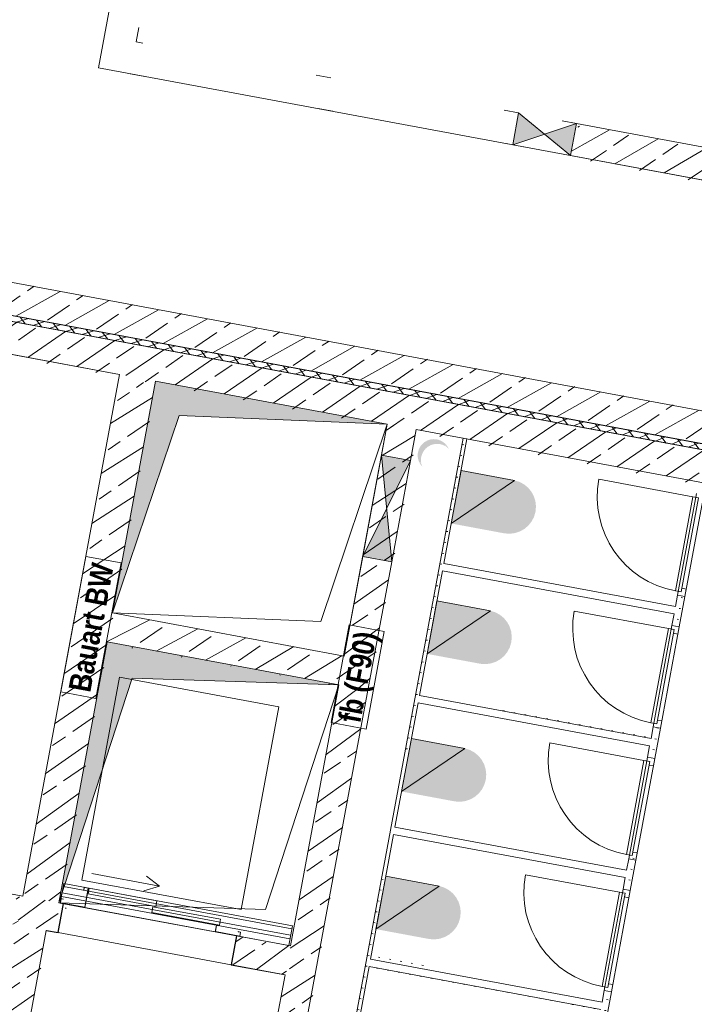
# Model space of a CAD drawing. Header units: metres. Extents: x 32353251 to 32353583, y 5707748 to 5708004.
# Tile 57 of 164: x 32353354.16 to 32353358.74, y 5707924.12 to 5707930.8. Entities that reach past the tile are written whole.
import ezdxf

# ---------------------------------------------------------------- set-up
doc = ezdxf.new("R2010")
doc.units = ezdxf.units.M
doc.header["$LTSCALE"] = 0.75
doc.set_wipeout_variables(frame=1)
doc.linetypes.add('10417023$0$#9_Achse', pattern=[1.6, 0.00254, -1.59746])
doc.layers.get('0').update_dxf_attribs({"linetype": 'CONTINUOUS'})
for name, color, linetype, lineweight in [('10417023$0$#9_002_GES I Übersicht Erdgeschoss_1_101_Wand Aussen.A', 7, 'CONTINUOUS', 25), ('10417023$0$#9_002_GES I Übersicht Erdgeschoss_1_607b_Brandschutz 1_100', 7, 'CONTINUOUS', 25), ('10417023$0$#9_002_GES I Übersicht Erdgeschoss_1_Neubau_102_Wand Innen.A', 7, 'CONTINUOUS', 25), ('10417023$0$#9_002_GES I Übersicht Erdgeschoss_1_Neubau_104_Decken.A', 7, 'CONTINUOUS', 25), ('10417023$0$#9_002_GES I Übersicht Erdgeschoss_1_Neubau_108_Treppen.A', 7, 'CONTINUOUS', 25), ('10417023$0$#9_002_GES I Übersicht Erdgeschoss_1_Neubau_202_Innenwandbekleidun', 7, 'CONTINUOUS', 25), ('10417023$0$#9_002_GES I Übersicht Erdgeschoss_1_Neubau_303_Sanitäre.A', 7, 'CONTINUOUS', 25), ('10417023$0$Keine', 7, 'CONTINUOUS', 13)]:
    doc.layers.add(name, color=color, linetype=linetype, lineweight=lineweight)
doc.styles.add('10417023$0$Arial Narrow (bold)', font='ARIALNB.TTF')
pattern_1 = [(44.99999999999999, (0, 0), (-0.1697056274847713, 0.1697056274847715), []), (44.99999999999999, (-0.08485281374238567, 0.08485281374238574), (-0.1697056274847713, 0.1697056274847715), [0.18, -0.05999999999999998])]
pattern_2 = [(0, (0, 0), (0, 0.075), [0.009999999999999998, -0.06500000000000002])]

# ---------------------------------------------------------------- blocks, each defined once
blk = doc.blocks.new('10417023$0$#9_MKO_LP5_ARC_GES_UP_00_002_P_G_modell (3D)')
at = {"layer": '10417023$0$#9_002_GES I Übersicht Erdgeschoss_1_101_Wand Aussen.A', "linetype": 'Continuous', "lineweight": 5, "true_color": 0xff0000}
h = blk.add_hatch(dxfattribs=at)
h.set_pattern_fill('#9_DÄMMUNG__HART_1_0001', color=1, style=0, pattern_type=2)
h.set_pattern_definition([(44.99999999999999, (0, 0), (-0.05656854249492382, 0.05656854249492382), []), (135.0000000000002, (0, 0), (0.05656854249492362, 0.056568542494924), [])])
h.paths.add_polyline_path([(-32353496.34409519, -5707790.51957689), (-32353496.34409519, -5707790.559532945), (-32353480.474228, -5707790.559532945), (-32353480.474228, -5707790.51957689)])
at = {"layer": '10417023$0$#9_002_GES I Übersicht Erdgeschoss_1_Neubau_102_Wand Innen.A', "linetype": 'Continuous', "lineweight": 5, "true_color": 0xff0000}
h = blk.add_hatch(dxfattribs=at)
h.set_pattern_fill('#9_BETON__STAHLBETON_0001', color=1, style=0, pattern_type=2)
h.set_pattern_definition(pattern_1)
h.paths.add_polyline_path([(-32353488.38309519, -5707788.75957689), (-32353484.92409519, -5707788.75957689), (-32353484.92409519, -5707788.53957689), (-32353488.38309519, -5707788.53957689)])
h = blk.add_hatch(dxfattribs=at)
h.set_pattern_fill('#9_BETON__STAHLBETON_0001', color=1, style=0, pattern_type=2)
h.set_pattern_definition(pattern_1)
h.paths.add_polyline_path([(-32353480.474228, -5707790.29957689), (-32353496.12409519, -5707790.29957689), (-32353496.12409519, -5707790.51957689), (-32353480.474228, -5707790.51957689)])
h = blk.add_hatch(dxfattribs=at)
h.set_pattern_fill('#9_BETON__STAHLBETON_0001', color=1, style=0, pattern_type=2)
h.set_pattern_definition(pattern_1)
h.paths.add_polyline_path([(-32353480.474228, -5707790.559532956), (-32353496.72422805, -5707790.559532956), (-32353496.72422805, -5707790.779532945), (-32353480.474228, -5707790.779532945)])
h = blk.add_hatch(dxfattribs=at)
h.set_pattern_fill('#9_BETON__STAHLBETON_0001', color=1, style=0, pattern_type=2)
h.set_pattern_definition(pattern_1)
h.paths.add_polyline_path([(-32353490.87424049, -5707794.37957689), (-32353490.87424844, -5707790.779532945), (-32353491.12424844, -5707790.779532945), (-32353491.12424049, -5707794.37957689)])
h = blk.add_hatch(dxfattribs=at)
h.set_pattern_fill('#9_BETON__STAHLBETON_0001', color=1, style=0, pattern_type=2)
h.set_pattern_definition(pattern_1)
h.paths.add_polyline_path([(-32353489.07424491, -5707792.37957689), (-32353489.07424491, -5707790.779532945), (-32353489.27424491, -5707790.779532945), (-32353489.27424491, -5707792.37957689)])
h = blk.add_hatch(dxfattribs=at)
h.set_pattern_fill('#9_BETON__STAHLBETON_0001', color=1, style=0, pattern_type=2)
h.set_pattern_definition(pattern_1)
h.paths.add_polyline_path([(-32353489.27424595, -5707792.37957689), (-32353490.8742449, -5707792.37957689), (-32353490.87424446, -5707792.57957689), (-32353489.27424491, -5707792.57957689)])
h = blk.add_hatch(dxfattribs=at)
h.set_pattern_fill('#9_BETON__STAHLBETON_0001', color=1, style=0, pattern_type=2)
h.set_pattern_definition(pattern_1)
h.paths.add_polyline_path([(-32353489.27424595, -5707792.379576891), (-32353489.27424387, -5707792.57957689), (-32353489.07424491, -5707792.379576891)])
h = blk.add_hatch(dxfattribs=at)
h.set_pattern_fill('#9_BETON__STAHLBETON_0001', color=1, style=0, pattern_type=2)
h.set_pattern_definition(pattern_1)
h.paths.add_polyline_path([(-32353489.27424387, -5707792.57957689), (-32353489.07424387, -5707792.57957689), (-32353489.07424491, -5707792.37957689)])
h = blk.add_hatch(dxfattribs=at)
h.set_pattern_fill('#9_BETON__STAHLBETON_0001', color=1, style=0, pattern_type=2)
h.set_pattern_definition(pattern_1)
h.paths.add_polyline_path([(-32353489.07422985, -5707795.27957689), (-32353489.07424387, -5707792.57957689), (-32353489.27424387, -5707792.57957689), (-32353489.27422985, -5707795.27957689)])
h = blk.add_hatch(dxfattribs=at)
h.set_pattern_fill('#9_BETON__STAHLBETON_0001', color=1, style=0, pattern_type=2)
h.set_pattern_definition(pattern_1)
h.paths.add_polyline_path([(-32353496.6442301, -5707794.57957689), (-32353491.12424004, -5707794.57957689), (-32353491.12424004, -5707794.37957689), (-32353496.6442301, -5707794.37957689)])
h = blk.add_hatch(dxfattribs=at)
h.set_pattern_fill('#9_BETON__STAHLBETON_0001', color=1, style=0, pattern_type=2)
h.set_pattern_definition(pattern_1)
h.paths.add_polyline_path([(-32353491.12424004, -5707794.57957689), (-32353490.84424047, -5707794.57957689), (-32353490.84424047, -5707794.379576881), (-32353491.12424004, -5707794.379576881)])
h = blk.add_hatch(dxfattribs=at)
h.set_pattern_fill('#9_BETON__STAHLBETON_0001', color=1, style=0, pattern_type=2)
h.set_pattern_definition(pattern_1)
h.paths.add_polyline_path([(-32353489.27423453, -5707794.379576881), (-32353489.64424048, -5707794.379576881), (-32353489.64424048, -5707794.57957689), (-32353489.27423348, -5707794.57957689)])
h = blk.add_hatch(dxfattribs=at)
h.set_pattern_fill('#9_BETON__STAHLBETON_0001', color=1, style=0, pattern_type=2)
h.set_pattern_definition(pattern_1)
h.paths.add_polyline_path([(-32353490.9242167, -5707795.27957689), (-32353490.92421824, -5707794.57957689), (-32353491.12421824, -5707794.57957689), (-32353491.12421669, -5707795.27957689)])
at = {"layer": '10417023$0$#9_002_GES I Übersicht Erdgeschoss_1_Neubau_104_Decken.A', "linetype": 'Continuous', "lineweight": 0, "true_color": 0xff0000}
h = blk.add_hatch(color=1, dxfattribs=at)
edge = h.paths.add_edge_path()
edge.add_arc((-32353488.92465779, -5707790.929577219), 0.11, 90, 180)
edge.add_arc((-32353488.92465779, -5707790.929577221), 0.11, 179.999999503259, 235.1820656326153)
edge.add_arc((-32353488.89715779, -5707790.957077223), 0.11, 180.000000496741, 214.8179300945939, ccw=False)
edge.add_arc((-32353488.89715779, -5707790.957077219), 0.11, 90, 180, ccw=False)
edge.add_arc((-32353488.8971577, -5707790.957076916), 0.1099996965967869, 55.182018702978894, 90.00004967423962, ccw=False)
edge.add_arc((-32353488.92465771, -5707790.929577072), 0.1099998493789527, 34.81789388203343, 90.00004172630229)
at = {"layer": '10417023$0$#9_002_GES I Übersicht Erdgeschoss_1_Neubau_202_Innenwandbekleidun', "linetype": 'Continuous', "lineweight": 5, "true_color": 0xff0000}
h = blk.add_hatch(dxfattribs=at)
h.set_pattern_fill('#9_GIPSKARTON_0001', color=1, style=0, pattern_type=2)
h.set_pattern_definition(pattern_2)
h.paths.add_polyline_path([(-32353488.72424491, -5707795.279575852), (-32353488.72424491, -5707790.779531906), (-32353488.74924491, -5707790.779531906), (-32353488.74924491, -5707795.279575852)])
h = blk.add_hatch(dxfattribs=at)
h.set_pattern_fill('#9_GIPSKARTON_0001_1', color=1, style=0, pattern_type=2)
h.set_pattern_definition(pattern_2)
h.paths.add_polyline_path([(-32353487.07424494, -5707791.559532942), (-32353487.12424491, -5707791.559532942), (-32353487.12424491, -5707791.769532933), (-32353487.07424489, -5707791.769532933)])
h = blk.add_hatch(dxfattribs=at)
h.set_pattern_fill('#9_GIPSKARTON_0001_1', color=1, style=0, pattern_type=2)
h.set_pattern_definition(pattern_2)
h.paths.add_polyline_path([(-32353487.12424491, -5707791.639532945), (-32353488.72424491, -5707791.639532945), (-32353488.72424491, -5707791.689532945), (-32353487.12424491, -5707791.689532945)])
h = blk.add_hatch(dxfattribs=at)
h.set_pattern_fill('#9_GIPSKARTON_0001_1', color=1, style=0, pattern_type=2)
h.set_pattern_definition(pattern_2)
h.paths.add_polyline_path([(-32353487.12424491, -5707792.469532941), (-32353487.12424491, -5707792.679532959), (-32353487.07424493, -5707792.679532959), (-32353487.07424489, -5707792.469532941)])
h = blk.add_hatch(dxfattribs=at)
h.set_pattern_fill('#9_GIPSKARTON_0001_1', color=1, style=0, pattern_type=2)
h.set_pattern_definition(pattern_2)
h.paths.add_polyline_path([(-32353487.12424491, -5707792.549532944), (-32353488.72424491, -5707792.549532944), (-32353488.72424491, -5707792.599532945), (-32353487.12424491, -5707792.599532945)])
h = blk.add_hatch(dxfattribs=at)
h.set_pattern_fill('#9_GIPSKARTON_0001_1', color=1, style=0, pattern_type=2)
h.set_pattern_definition(pattern_2)
h.paths.add_polyline_path([(-32353487.07424494, -5707793.379532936), (-32353487.12424491, -5707793.379532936), (-32353487.12424491, -5707793.589532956), (-32353487.07424491, -5707793.589532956)])
h = blk.add_hatch(dxfattribs=at)
h.set_pattern_fill('#9_GIPSKARTON_0001_1', color=1, style=0, pattern_type=2)
h.set_pattern_definition(pattern_2)
h.paths.add_polyline_path([(-32353487.12424491, -5707793.459532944), (-32353488.72424491, -5707793.459532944), (-32353488.72424491, -5707793.509532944), (-32353487.12424491, -5707793.509532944)])
h = blk.add_hatch(dxfattribs=at)
h.set_pattern_fill('#9_GIPSKARTON_0001_1', color=1, style=0, pattern_type=2)
h.set_pattern_definition(pattern_2)
h.paths.add_polyline_path([(-32353487.12424491, -5707794.289532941), (-32353487.12424491, -5707794.499532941), (-32353487.07424491, -5707794.499532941), (-32353487.07424491, -5707794.289532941)])
h = blk.add_hatch(dxfattribs=at)
h.set_pattern_fill('#9_GIPSKARTON_0001_1', color=1, style=0, pattern_type=2)
h.set_pattern_definition(pattern_2)
h.paths.add_polyline_path([(-32353487.12424491, -5707794.369532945), (-32353488.72424491, -5707794.369532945), (-32353488.72424491, -5707794.419532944), (-32353487.12424491, -5707794.419532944)])
at = {"layer": '10417023$0$#9_002_GES I Übersicht Erdgeschoss_1_Neubau_303_Sanitäre.A', "linetype": 'Continuous', "lineweight": 0, "true_color": 0xff0000}
h = blk.add_hatch(color=1, dxfattribs=at)
edge = h.paths.add_edge_path()
edge.add_line((-32353488.35498245, -5707790.996402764), (-32353488.72424491, -5707790.996402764))
edge.add_line((-32353488.72424491, -5707790.996402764), (-32353488.72424491, -5707791.362662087))
edge.add_line((-32353488.72424491, -5707791.362662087), (-32353488.35498245, -5707791.362662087))
edge.add_arc((-32353488.35942852, -5707791.179532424), 0.1831836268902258, 271.3907680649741, 359.9999997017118)
edge.add_arc((-32353488.35942852, -5707791.179532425), 0.1831836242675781, 0, 88.60923192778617)
h = blk.add_hatch(color=1, dxfattribs=at)
edge = h.paths.add_edge_path()
edge.add_line((-32353488.35498245, -5707791.896403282), (-32353488.72424491, -5707791.896403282))
edge.add_line((-32353488.72424491, -5707791.896403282), (-32353488.72424491, -5707792.262662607))
edge.add_line((-32353488.72424491, -5707792.262662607), (-32353488.35498245, -5707792.262662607))
edge.add_arc((-32353488.35942852, -5707792.079532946), 0.1831836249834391, 271.3907680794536, 360.0000002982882)
edge.add_arc((-32353488.35942852, -5707792.079532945), 0.1831836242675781, 0, 88.60923192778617)
h = blk.add_hatch(color=1, dxfattribs=at)
edge = h.paths.add_edge_path()
edge.add_line((-32353488.35498245, -5707792.846403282), (-32353488.72424491, -5707792.846403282))
edge.add_line((-32353488.72424491, -5707792.846403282), (-32353488.72424491, -5707793.212662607))
edge.add_line((-32353488.72424491, -5707793.212662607), (-32353488.35498245, -5707793.212662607))
edge.add_arc((-32353488.35942852, -5707793.029532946), 0.1831836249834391, 271.3907680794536, 360.0000002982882)
edge.add_arc((-32353488.35942852, -5707793.029532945), 0.1831836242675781, 0, 88.60923192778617)
h = blk.add_hatch(color=1, dxfattribs=at)
edge = h.paths.add_edge_path()
edge.add_line((-32353488.35498245, -5707793.796403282), (-32353488.72424491, -5707793.796403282))
edge.add_line((-32353488.72424491, -5707793.796403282), (-32353488.72424491, -5707794.162662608))
edge.add_line((-32353488.72424491, -5707794.162662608), (-32353488.35498245, -5707794.162662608))
edge.add_arc((-32353488.35942852, -5707793.979532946), 0.1831836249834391, 271.3907680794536, 360.0000002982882)
edge.add_arc((-32353488.35942852, -5707793.979532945), 0.1831836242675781, 0, 88.60923192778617)
at = {"layer": '10417023$0$#9_002_GES I Übersicht Erdgeschoss_1_101_Wand Aussen.A', "color": 1, "linetype": 'Continuous', "lineweight": 18, "true_color": 0xff0000, "flags": 128}
blk.add_lwpolyline([(-32353496.34409519, -5707790.51957689), (-32353480.474228, -5707790.51957689), (-32353480.474228, -5707790.559532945), (-32353496.34409519, -5707790.559532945)], close=True, dxfattribs=at)
at = {"layer": '10417023$0$#9_002_GES I Übersicht Erdgeschoss_1_607b_Brandschutz 1_100', "color": 1, "linetype": 'Continuous', "lineweight": 13, "true_color": 0xff0000}
for p, q in [((-32353490.88036561, -5707792.035096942), (-32353491.1230135, -5707792.035096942)), ((-32353491.1230135, -5707792.035096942), (-32353491.1230135, -5707792.970770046)), ((-32353490.88036561, -5707792.970770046), (-32353490.88036561, -5707792.035096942)), ((-32353489.03749064, -5707792.165277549), (-32353489.28013853, -5707792.165277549)), ((-32353489.28013853, -5707792.165277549), (-32353489.28013853, -5707792.840589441)), ((-32353489.03749064, -5707792.840589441), (-32353489.03749064, -5707792.165277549)), ((-32353489.28013853, -5707792.840589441), (-32353489.03749064, -5707792.840589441)), ((-32353491.1230135, -5707792.970770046), (-32353490.88036561, -5707792.970770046))]:
    blk.add_line(p, q, dxfattribs=at)
at = {"layer": '10417023$0$#9_002_GES I Übersicht Erdgeschoss_1_Neubau_102_Wand Innen.A', "color": 1, "linetype": '10417023$0$#9_Achse', "lineweight": 13, "true_color": 0xff0000}
for p, q in [((-32353491.64409519, -5707787.549581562), (-32353491.64409519, -5707788.75957689)), ((-32353491.42409519, -5707788.539576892), (-32353491.42409519, -5707787.549581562)), ((-32353488.7830952, -5707788.539576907), (-32353491.42409519, -5707788.539576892)), ((-32353488.38309518, -5707788.539576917), (-32353488.7830952, -5707788.539576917)), ((-32353491.64409519, -5707788.75957689), (-32353491.42409519, -5707788.759576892)), ((-32353491.42409519, -5707788.759576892), (-32353488.7830952, -5707788.759576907)), ((-32353488.7830952, -5707788.759576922), (-32353488.38309518, -5707788.759576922))]:
    blk.add_line(p, q, dxfattribs=at)
at = {"layer": '10417023$0$#9_002_GES I Übersicht Erdgeschoss_1_Neubau_102_Wand Innen.A', "color": 1, "linetype": 'Continuous', "lineweight": 13, "true_color": 0xff0000}
for p, q in [((-32353488.7830952, -5707788.539576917), (-32353488.7830952, -5707788.759576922)), ((-32353488.7830945, -5707788.759577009), (-32353488.38309547, -5707788.539576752)), ((-32353488.7830945, -5707788.539576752), (-32353488.38309547, -5707788.759577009)), ((-32353488.38309518, -5707788.759576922), (-32353488.38309518, -5707788.539576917)), ((-32353489.07424492, -5707790.992531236), (-32353489.2742449, -5707790.992531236)), ((-32353489.0742454, -5707791.692531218), (-32353489.27424419, -5707790.992531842)), ((-32353489.27424419, -5707791.692531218), (-32353489.0742454, -5707790.992531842)), ((-32353489.2742449, -5707791.692531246), (-32353489.07424492, -5707791.692531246)), ((-32353490.22174061, -5707794.144576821), (-32353490.32174073, -5707794.094576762)), ((-32353490.6892408, -5707794.144576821), (-32353490.22174061, -5707794.144576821)), ((-32353490.22174061, -5707794.144576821), (-32353490.32174073, -5707794.19457688)), ((-32353489.28674024, -5707794.244576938), (-32353490.86424029, -5707794.244576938)), ((-32353490.86424029, -5707794.244576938), (-32353490.86424029, -5707794.379576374)), ((-32353489.28674024, -5707794.264576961), (-32353490.86424029, -5707794.264576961)), ((-32353490.72424012, -5707794.261577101), (-32353490.72424012, -5707794.244576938)), ((-32353490.72424012, -5707794.244576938), (-32353490.69424009, -5707794.244576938)), ((-32353490.72274019, -5707794.261577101), (-32353490.72424012, -5707794.261577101)), ((-32353490.69574001, -5707794.246076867), (-32353490.72274019, -5707794.246076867)), ((-32353490.72274019, -5707794.246076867), (-32353490.72274019, -5707794.261577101)), ((-32353490.69574001, -5707794.378076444), (-32353490.69574001, -5707794.246076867)), ((-32353490.69424009, -5707794.244576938), (-32353490.69424009, -5707794.379576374)), ((-32353490.22174061, -5707794.244576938), (-32353490.6892408, -5707794.244576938)), ((-32353490.6892408, -5707794.244576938), (-32353490.6892408, -5707794.284576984)), ((-32353490.6892408, -5707794.284576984), (-32353490.22174061, -5707794.284576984)), ((-32353489.77424045, -5707794.289576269), (-32353490.24174064, -5707794.289576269)), ((-32353490.24174064, -5707794.289576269), (-32353490.24174064, -5707794.329576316)), ((-32353490.22174061, -5707794.284576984), (-32353490.22174061, -5707794.244576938)), ((-32353489.77424045, -5707794.329576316), (-32353489.77424045, -5707794.289576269)), ((-32353489.28674024, -5707794.379576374), (-32353489.28674024, -5707794.244576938)), ((-32353489.28674024, -5707794.309576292), (-32353490.86424029, -5707794.309576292)), ((-32353489.28674024, -5707794.334577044), (-32353490.86424029, -5707794.334577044)), ((-32353490.86424029, -5707794.379576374), (-32353490.86424029, -5707794.349576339)), ((-32353490.86424029, -5707794.349576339), (-32353490.84724012, -5707794.349576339)), ((-32353490.84724012, -5707794.351076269), (-32353490.86274035, -5707794.351076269)), ((-32353490.86274035, -5707794.351076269), (-32353490.86274035, -5707794.378076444)), ((-32353490.84724012, -5707794.349576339), (-32353490.84724012, -5707794.351076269)), ((-32353490.24174064, -5707794.329576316), (-32353489.77424045, -5707794.329576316)), ((-32353489.79424047, -5707794.379576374), (-32353489.79424047, -5707794.334577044)), ((-32353489.79424047, -5707794.334577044), (-32353489.78074111, -5707794.334577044)), ((-32353489.78074111, -5707794.336076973), (-32353489.79274054, -5707794.336076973)), ((-32353489.79274054, -5707794.336076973), (-32353489.79274054, -5707794.378076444)), ((-32353489.78074111, -5707794.334577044), (-32353489.78074111, -5707794.336076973)), ((-32353489.64124044, -5707794.351076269), (-32353489.64124044, -5707794.349576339)), ((-32353489.64124044, -5707794.349576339), (-32353489.62424028, -5707794.349576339)), ((-32353489.6257402, -5707794.351076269), (-32353489.64124044, -5707794.351076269)), ((-32353489.6257402, -5707794.378076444), (-32353489.6257402, -5707794.351076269)), ((-32353489.62424028, -5707794.349576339), (-32353489.62424028, -5707794.379576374)), ((-32353489.28674024, -5707794.379576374), (-32353490.86424029, -5707794.379576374)), ((-32353490.69424009, -5707794.379576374), (-32353490.86424029, -5707794.379576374)), ((-32353490.86274035, -5707794.378076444), (-32353490.69574001, -5707794.378076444)), ((-32353490.84424026, -5707794.379576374), (-32353489.6442403, -5707794.379576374)), ((-32353490.84424026, -5707794.579576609), (-32353490.84424026, -5707794.379576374)), ((-32353490.84424026, -5707794.379576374), (-32353490.84224084, -5707794.379576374)), ((-32353490.84424026, -5707794.379576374), (-32353490.84424026, -5707794.579576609)), ((-32353490.84424026, -5707794.379576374), (-32353490.84424026, -5707794.579576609)), ((-32353490.84224084, -5707794.379576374), (-32353490.84224084, -5707794.579576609)), ((-32353489.62424028, -5707794.379576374), (-32353489.79424047, -5707794.379576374)), ((-32353489.79274054, -5707794.378076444), (-32353489.6257402, -5707794.378076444)), ((-32353489.64624117, -5707794.579576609), (-32353489.64624117, -5707794.379576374)), ((-32353489.64624117, -5707794.379576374), (-32353489.6442403, -5707794.379576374)), ((-32353489.6442403, -5707794.379576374), (-32353489.6442403, -5707794.579576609)), ((-32353489.6442403, -5707794.379576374), (-32353489.6442403, -5707794.579576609)), ((-32353489.6442403, -5707794.379576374), (-32353489.6442403, -5707794.579576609)), ((-32353490.92224093, -5707794.581577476), (-32353490.92224093, -5707794.579576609)), ((-32353490.92224093, -5707794.579576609), (-32353490.84224084, -5707794.579576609)), ((-32353490.84424026, -5707794.579576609), (-32353490.92224093, -5707794.579576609)), ((-32353490.84424026, -5707794.579576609), (-32353490.92224093, -5707794.579576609)), ((-32353490.84224084, -5707794.581577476), (-32353490.92224093, -5707794.581577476)), ((-32353490.84224084, -5707794.579576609), (-32353490.84424026, -5707794.579576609)), ((-32353490.84224084, -5707794.579576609), (-32353489.64624117, -5707794.579576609)), ((-32353490.84224084, -5707794.579576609), (-32353490.84224084, -5707794.581577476)), ((-32353489.6442403, -5707794.579576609), (-32353489.64624117, -5707794.579576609)), ((-32353489.64624117, -5707794.579576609), (-32353489.27624073, -5707794.579576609)), ((-32353489.64624117, -5707794.581577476), (-32353489.64624117, -5707794.579576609)), ((-32353489.27624073, -5707794.581577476), (-32353489.64624117, -5707794.581577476)), ((-32353489.6442403, -5707794.579576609), (-32353489.27624073, -5707794.579576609)), ((-32353489.6442403, -5707794.579576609), (-32353489.27624073, -5707794.579576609)), ((-32353489.27624073, -5707794.579576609), (-32353489.27624073, -5707794.581577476))]:
    blk.add_line(p, q, dxfattribs=at)
at = {"layer": '10417023$0$#9_002_GES I Übersicht Erdgeschoss_1_Neubau_102_Wand Innen.A', "color": 1, "linetype": 'Continuous', "lineweight": 18, "true_color": 0xff0000}
for p, q in [((-32353484.92409519, -5707788.53957689), (-32353488.38309519, -5707788.53957689)), ((-32353488.38309519, -5707788.75957689), (-32353484.92409519, -5707788.75957689)), ((-32353480.474228, -5707790.29957689), (-32353493.64409519, -5707790.29957689)), ((-32353480.474228, -5707790.559532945), (-32353496.72422793, -5707790.559532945)), ((-32353496.12409519, -5707790.51957689), (-32353480.474228, -5707790.51957689)), ((-32353496.72422793, -5707790.779532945), (-32353491.12424844, -5707790.779532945)), ((-32353491.12424844, -5707790.779532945), (-32353491.12424049, -5707794.37957689)), ((-32353490.87424844, -5707790.779532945), (-32353489.27424491, -5707790.779532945)), ((-32353490.8742449, -5707792.37957689), (-32353490.87424844, -5707790.779532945)), ((-32353489.27424491, -5707790.779532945), (-32353489.27424491, -5707790.992531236)), ((-32353489.07424491, -5707790.992531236), (-32353489.07424491, -5707790.779532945)), ((-32353489.07424491, -5707790.779532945), (-32353480.674228, -5707790.779532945)), ((-32353489.2742449, -5707790.992531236), (-32353489.2742449, -5707791.692531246)), ((-32353489.07424492, -5707791.692531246), (-32353489.07424492, -5707790.992531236)), ((-32353489.27424491, -5707791.692531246), (-32353489.27424491, -5707792.37957689)), ((-32353489.07424491, -5707792.37957689), (-32353489.07424491, -5707791.692531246)), ((-32353489.27424491, -5707792.37957689), (-32353490.8742449, -5707792.37957689)), ((-32353489.07422985, -5707795.27957689), (-32353489.07424491, -5707792.37957689)), ((-32353490.87424446, -5707792.57957689), (-32353489.27424387, -5707792.57957689)), ((-32353490.87424049, -5707794.37957689), (-32353490.87424446, -5707792.57957689)), ((-32353489.27424387, -5707792.57957689), (-32353489.27423452, -5707794.37957689)), ((-32353491.12424004, -5707794.37957689), (-32353496.6442301, -5707794.37957689)), ((-32353490.84424049, -5707794.37957689), (-32353490.87424049, -5707794.37957689)), ((-32353490.84424026, -5707794.379576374), (-32353490.84424026, -5707794.579576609)), ((-32353489.27423452, -5707794.37957689), (-32353489.64424048, -5707794.37957689)), ((-32353489.6442403, -5707794.379576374), (-32353489.6442403, -5707794.579576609)), ((-32353490.92421824, -5707794.57957689), (-32353490.84424047, -5707794.57957689)), ((-32353490.92421625, -5707795.479573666), (-32353490.92421824, -5707794.57957689)), ((-32353490.84424026, -5707794.579576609), (-32353490.92224093, -5707794.579576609)), ((-32353489.64424048, -5707794.57957689), (-32353489.27423348, -5707794.57957689)), ((-32353489.6442403, -5707794.579576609), (-32353489.27624073, -5707794.579576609)), ((-32353489.27423348, -5707794.57957689), (-32353489.27422881, -5707795.47957689))]:
    blk.add_line(p, q, dxfattribs=at)
at = {"layer": '10417023$0$#9_002_GES I Übersicht Erdgeschoss_1_Neubau_102_Wand Innen.A', "color": 1, "linetype": 'Continuous', "true_color": 0xff0000}
for points in [[(-32353488.7830952, -5707788.539576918), (-32353488.7830952, -5707788.759576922), (-32353488.5830952, -5707788.649576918)], [(-32353488.38309518, -5707788.53957692), (-32353488.58309519, -5707788.649576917), (-32353488.38309518, -5707788.759576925)], [(-32353489.2742449, -5707790.992531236), (-32353489.1742449, -5707791.342531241), (-32353489.07424492, -5707790.992531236)], [(-32353489.2742449, -5707791.692531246), (-32353489.07424492, -5707791.692531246), (-32353489.17424491, -5707791.342531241)]]:
    blk.add_solid(points, dxfattribs=at)
at = {"layer": '10417023$0$#9_002_GES I Übersicht Erdgeschoss_1_Neubau_104_Decken.A', "color": 1, "linetype": 'Continuous', "lineweight": 13, "true_color": 0xff0000}
for p, q in [((-32353489.27423418, -5707790.779532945), (-32353490.87423417, -5707790.779532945)), ((-32353490.87423417, -5707790.779532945), (-32353490.87423417, -5707792.37957689)), ((-32353489.27424459, -5707790.779532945), (-32353490.87418232, -5707790.779532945)), ((-32353490.87418232, -5707790.779532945), (-32353490.87418232, -5707792.37957689)), ((-32353490.67418376, -5707790.97953197), (-32353489.27424419, -5707790.779533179)), ((-32353489.27423409, -5707790.779533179), (-32353489.47423721, -5707792.179573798)), ((-32353489.27424459, -5707792.37957689), (-32353489.27424459, -5707790.779532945)), ((-32353489.27423418, -5707792.37957689), (-32353489.27423418, -5707790.779532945)), ((-32353490.87418255, -5707792.379576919), (-32353490.67418376, -5707790.97953197)), ((-32353489.47423721, -5707792.179573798), (-32353490.87423452, -5707792.379576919)), ((-32353490.87423417, -5707792.37957689), (-32353489.27423418, -5707792.37957689)), ((-32353490.87418232, -5707792.37957689), (-32353489.27424459, -5707792.37957689)), ((-32353489.27422352, -5707792.57957689), (-32353490.87418678, -5707792.57957689)), ((-32353490.87418678, -5707792.57957689), (-32353490.87418678, -5707794.37957689)), ((-32353490.66242396, -5707792.791338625), (-32353489.27422398, -5707792.579577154)), ((-32353489.27422398, -5707792.579577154), (-32353489.48598546, -5707794.167814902)), ((-32353489.27422352, -5707794.37957689), (-32353489.27422352, -5707792.57957689)), ((-32353490.87418688, -5707794.379576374), (-32353490.66242396, -5707792.791338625)), ((-32353489.48598546, -5707794.167814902), (-32353490.87418688, -5707794.379576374)), ((-32353490.87418678, -5707794.37957689), (-32353489.27422352, -5707794.37957689))]:
    blk.add_line(p, q, dxfattribs=at)
at = {"layer": '10417023$0$#9_002_GES I Übersicht Erdgeschoss_1_Neubau_104_Decken.A', "color": 1, "linetype": 'Continuous', "lineweight": 13, "true_color": 0xff0000, "flags": 128}
for points in [[(-32353499.24365664, -5707781.952985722), (-32353499.24365668, -5707777.242828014), (-32353491.34430819, -5707777.240905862), (-32353491.34429377, -5707777.249004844), (-32353488.711808, -5707777.242914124), (-32353474.36909785, -5707777.203502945), (-32353467.58052395, -5707777.184627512), (-32353458.71420428, -5707777.159975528), (-32353458.7142043, -5707776.82162203), (-32353452.08528951, -5707776.852814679), (-32353452.08528951, -5707777.242828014), (-32353452.08528951, -5707779.426313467), (-32353449.88417032, -5707779.426313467), (-32353449.88417032, -5707779.646313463), (-32353454.47117382, -5707779.646313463), (-32353454.47117382, -5707790.51957689), (-32353496.34426422, -5707790.51957689), (-32353496.34426422, -5707785.84991685), (-32353499.24365677, -5707785.84991685)], [(-32353491.64409519, -5707777.192828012), (-32353499.24365668, -5707777.192828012), (-32353499.24365668, -5707790.51957689), (-32353454.47117381, -5707790.51957689), (-32353454.47117381, -5707779.376313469), (-32353454.47117381, -5707776.841971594), (-32353458.7151397, -5707776.821626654), (-32353458.71420428, -5707777.159982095), (-32353462.62409527, -5707777.170791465), (-32353462.62409527, -5707788.759576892), (-32353491.64409519, -5707788.759576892)], [(-32353502.88381506, -5707792.679515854), (-32353502.88381511, -5707803.129576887), (-32353502.84381653, -5707803.129576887), (-32353502.84381653, -5707809.004576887), (-32353499.08931621, -5707809.004576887), (-32353497.57443247, -5707809.004576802), (-32353497.57443247, -5707810.154576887), (-32353495.52481159, -5707810.154576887), (-32353495.52560609, -5707813.099577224), (-32353472.62422376, -5707813.099576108), (-32353472.62422743, -5707808.219546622), (-32353469.004228, -5707808.219576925), (-32353469.004228, -5707794.11457689), (-32353469.004228, -5707790.779532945), (-32353469.004228, -5707790.559532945), (-32353477.474228, -5707790.559532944), (-32353480.474228, -5707790.559532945), (-32353491.124228, -5707790.559532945), (-32353498.444228, -5707790.559532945), (-32353498.444228, -5707792.679576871)], [(-32353498.22421727, -5707790.559532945), (-32353502.84380439, -5707790.559532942), (-32353502.84380439, -5707813.099576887), (-32353495.47442851, -5707813.099576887), (-32353495.47442851, -5707809.05457689), (-32353482.84109309, -5707809.05457689), (-32353482.84357996, -5707813.099573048), (-32353472.62421726, -5707813.099573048), (-32353472.62421726, -5707811.259577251), (-32353472.62421726, -5707806.979589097), (-32353469.00380439, -5707806.979589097), (-32353469.00380439, -5707790.559532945)], [(-32353496.6442301, -5707795.47957689), (-32353498.224228, -5707795.47957689), (-32353498.224228, -5707792.51957689), (-32353498.224228, -5707790.779532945), (-32353491.124228, -5707790.779532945), (-32353491.124228, -5707794.37957689), (-32353496.6442301, -5707794.37957689)], [(-32353498.22421727, -5707792.77957689), (-32353498.22421727, -5707790.779532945), (-32353491.1242156, -5707790.779532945), (-32353491.12420795, -5707794.379576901), (-32353496.64421937, -5707794.37957689), (-32353496.64421937, -5707795.27957689), (-32353498.22421727, -5707795.27957689)]]:
    blk.add_lwpolyline(points, close=True, dxfattribs=at)
at = {"layer": '10417023$0$#9_002_GES I Übersicht Erdgeschoss_1_Neubau_104_Decken.A', "color": 1, "linetype": 'Continuous', "true_color": 0xff0000}
for points in [[(-32353490.87418232, -5707792.37957689), (-32353490.67418345, -5707790.97953181), (-32353490.87418232, -5707790.779532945), (-32353489.27424459, -5707790.779532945)], [(-32353490.87418678, -5707794.37957689), (-32353490.66242465, -5707792.791339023), (-32353490.87418678, -5707792.57957689), (-32353489.27422352, -5707792.57957689)]]:
    blk.add_solid(points, dxfattribs=at)
at = {"layer": '10417023$0$#9_002_GES I Übersicht Erdgeschoss_1_Neubau_108_Treppen.A', "color": 1, "linetype": 'Continuous', "lineweight": 13, "true_color": 0xff0000}
for p, q in [((-32353491.12418573, -5707790.779576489), (-32353492.87415746, -5707790.779576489)), ((-32353491.12424203, -5707790.779488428), (-32353492.87402754, -5707790.779489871)), ((-32353491.12424059, -5707794.379576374), (-32353491.12424203, -5707790.779488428)), ((-32353491.12418429, -5707794.379664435), (-32353491.12418573, -5707790.779576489)), ((-32353493.1641578, -5707794.379664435), (-32353491.12418429, -5707794.379664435)), ((-32353493.16411449, -5707794.379576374), (-32353491.12424059, -5707794.379576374))]:
    blk.add_line(p, q, dxfattribs=at)
at = {"layer": '10417023$0$#9_002_GES I Übersicht Erdgeschoss_1_Neubau_108_Treppen.A', "color": 1, "linetype": 'Continuous', "lineweight": 13, "true_color": 0xff0000, "flags": 128}
blk.add_lwpolyline([(-32353490.74923728, -5707794.199990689), (-32353489.64923728, -5707794.199990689), (-32353489.64923728, -5707792.799990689), (-32353490.74923728, -5707792.799990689)], close=True, dxfattribs=at)
at = {"layer": '10417023$0$#9_002_GES I Übersicht Erdgeschoss_1_Neubau_202_Innenwandbekleidun', "color": 1, "linetype": 'Continuous', "lineweight": 13, "true_color": 0xff0000}
for p, q in [((-32353488.72424491, -5707790.779531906), (-32353488.74924491, -5707790.779531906)), ((-32353488.74924491, -5707790.779531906), (-32353488.74924491, -5707795.279575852)), ((-32353488.72424491, -5707791.639532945), (-32353488.72424491, -5707790.779531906)), ((-32353487.14424459, -5707790.88453258), (-32353487.79424535, -5707790.88453258)), ((-32353487.10424454, -5707790.88453258), (-32353487.14424459, -5707790.88453258)), ((-32353487.14424459, -5707790.88453258), (-32353487.14424459, -5707791.534533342)), ((-32353487.12424456, -5707791.559532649), (-32353487.12424456, -5707790.859533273)), ((-32353487.10424454, -5707791.534533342), (-32353487.10424454, -5707790.88453258)), ((-32353487.07424451, -5707791.559532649), (-32353487.07424451, -5707790.859533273)), ((-32353487.14424459, -5707791.534533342), (-32353487.10424454, -5707791.534533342)), ((-32353487.12424491, -5707791.559532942), (-32353487.12424491, -5707791.639532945)), ((-32353487.10424454, -5707791.534533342), (-32353487.12424456, -5707791.534533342)), ((-32353487.12424456, -5707791.534533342), (-32353487.12424456, -5707791.559532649)), ((-32353487.07424451, -5707791.559532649), (-32353487.12424456, -5707791.559532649)), ((-32353487.12424456, -5707791.559532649), (-32353487.07424451, -5707791.559532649)), ((-32353487.07424451, -5707791.559532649), (-32353487.12424456, -5707791.559532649)), ((-32353487.07424451, -5707791.559532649), (-32353487.12424456, -5707791.559532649)), ((-32353487.07424451, -5707791.509532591), (-32353487.10424454, -5707791.509532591)), ((-32353487.10424454, -5707791.509532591), (-32353487.10424454, -5707791.534533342)), ((-32353487.07424491, -5707791.769532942), (-32353487.07424491, -5707791.559532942)), ((-32353487.07424451, -5707791.559532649), (-32353487.07424451, -5707791.509532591)), ((-32353487.12424491, -5707791.639532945), (-32353488.72424491, -5707791.639532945)), ((-32353488.72424491, -5707791.689532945), (-32353487.12424491, -5707791.689532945)), ((-32353488.72424491, -5707792.549532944), (-32353488.72424491, -5707791.689532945)), ((-32353487.12424491, -5707791.689532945), (-32353487.12424491, -5707791.769532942)), ((-32353487.07424451, -5707791.769532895), (-32353487.12424456, -5707791.769532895)), ((-32353487.12424456, -5707792.469532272), (-32353487.12424456, -5707791.769532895)), ((-32353487.12424456, -5707791.794533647), (-32353487.12424456, -5707791.769532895)), ((-32353487.12424456, -5707791.769532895), (-32353487.07424451, -5707791.769532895)), ((-32353487.07424451, -5707791.769532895), (-32353487.12424456, -5707791.769532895)), ((-32353487.07424451, -5707791.769532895), (-32353487.12424456, -5707791.769532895)), ((-32353487.07424451, -5707792.469532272), (-32353487.07424451, -5707791.769532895)), ((-32353487.07424451, -5707791.769532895), (-32353487.07424451, -5707791.819532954)), ((-32353487.14424459, -5707791.794533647), (-32353487.79424535, -5707791.794533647)), ((-32353487.10424454, -5707791.794533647), (-32353487.14424459, -5707791.794533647)), ((-32353487.14424459, -5707791.794533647), (-32353487.14424459, -5707792.444532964)), ((-32353487.10424454, -5707791.794533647), (-32353487.12424456, -5707791.794533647)), ((-32353487.10424454, -5707791.819532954), (-32353487.10424454, -5707791.794533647)), ((-32353487.10424454, -5707792.444532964), (-32353487.10424454, -5707791.794533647)), ((-32353487.07424451, -5707791.819532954), (-32353487.10424454, -5707791.819532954)), ((-32353487.07424451, -5707792.419533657), (-32353487.10424454, -5707792.419533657)), ((-32353487.10424454, -5707792.419533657), (-32353487.10424454, -5707792.444532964)), ((-32353487.07424451, -5707792.469532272), (-32353487.07424451, -5707792.419533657)), ((-32353487.14424459, -5707792.444532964), (-32353487.10424454, -5707792.444532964)), ((-32353487.12424491, -5707792.469532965), (-32353487.12424491, -5707792.549532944)), ((-32353487.10424454, -5707792.444532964), (-32353487.12424456, -5707792.444532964)), ((-32353487.12424456, -5707792.444532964), (-32353487.12424456, -5707792.469532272)), ((-32353487.07424451, -5707792.469532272), (-32353487.12424456, -5707792.469532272)), ((-32353487.12424456, -5707792.469532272), (-32353487.07424451, -5707792.469532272)), ((-32353487.07424451, -5707792.469532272), (-32353487.12424456, -5707792.469532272)), ((-32353487.07424451, -5707792.469532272), (-32353487.12424456, -5707792.469532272)), ((-32353487.07424491, -5707792.679532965), (-32353487.07424491, -5707792.469532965)), ((-32353487.12424491, -5707792.549532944), (-32353488.72424491, -5707792.549532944)), ((-32353488.72424491, -5707792.599532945), (-32353487.12424491, -5707792.599532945)), ((-32353488.72424491, -5707793.459532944), (-32353488.72424491, -5707792.599532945)), ((-32353487.12424491, -5707792.599532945), (-32353487.12424491, -5707792.679532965)), ((-32353487.14424459, -5707792.704533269), (-32353487.79424535, -5707792.704533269)), ((-32353487.10424454, -5707792.704533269), (-32353487.14424459, -5707792.704533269)), ((-32353487.14424459, -5707792.704533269), (-32353487.14424459, -5707793.354532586)), ((-32353487.07424451, -5707792.679532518), (-32353487.12424456, -5707792.679532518)), ((-32353487.12424456, -5707793.379533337), (-32353487.12424456, -5707792.679532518)), ((-32353487.12424456, -5707792.704533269), (-32353487.12424456, -5707792.679532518)), ((-32353487.12424456, -5707792.679532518), (-32353487.07424451, -5707792.679532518)), ((-32353487.07424451, -5707792.679532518), (-32353487.12424456, -5707792.679532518)), ((-32353487.07424451, -5707792.679532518), (-32353487.12424456, -5707792.679532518)), ((-32353487.10424454, -5707792.704533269), (-32353487.12424456, -5707792.704533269)), ((-32353487.10424454, -5707792.729532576), (-32353487.10424454, -5707792.704533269)), ((-32353487.10424454, -5707793.354532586), (-32353487.10424454, -5707792.704533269)), ((-32353487.07424451, -5707793.379533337), (-32353487.07424451, -5707792.679532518)), ((-32353487.07424451, -5707792.679532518), (-32353487.07424451, -5707792.729532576)), ((-32353487.07424451, -5707792.729532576), (-32353487.10424454, -5707792.729532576)), ((-32353487.14424459, -5707793.354532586), (-32353487.10424454, -5707793.354532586)), ((-32353487.10424454, -5707793.354532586), (-32353487.12424456, -5707793.354532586)), ((-32353487.12424456, -5707793.354532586), (-32353487.12424456, -5707793.379533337)), ((-32353487.07424451, -5707793.32953328), (-32353487.10424454, -5707793.32953328)), ((-32353487.10424454, -5707793.32953328), (-32353487.10424454, -5707793.354532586)), ((-32353487.07424451, -5707793.379533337), (-32353487.07424451, -5707793.32953328)), ((-32353487.12424491, -5707793.37953292), (-32353487.12424491, -5707793.459532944)), ((-32353487.07424451, -5707793.379533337), (-32353487.12424456, -5707793.379533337)), ((-32353487.12424456, -5707793.379533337), (-32353487.07424451, -5707793.379533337)), ((-32353487.07424451, -5707793.379533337), (-32353487.12424456, -5707793.379533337)), ((-32353487.07424451, -5707793.379533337), (-32353487.12424456, -5707793.379533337)), ((-32353487.07424491, -5707793.58953292), (-32353487.07424491, -5707793.37953292)), ((-32353487.12424491, -5707793.459532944), (-32353488.72424491, -5707793.459532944)), ((-32353488.72424491, -5707793.509532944), (-32353487.12424491, -5707793.509532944)), ((-32353488.72424491, -5707794.369532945), (-32353488.72424491, -5707793.509532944)), ((-32353487.12424491, -5707793.509532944), (-32353487.12424491, -5707793.58953292)), ((-32353487.14424459, -5707793.614532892), (-32353487.79424535, -5707793.614532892)), ((-32353487.10424454, -5707793.614532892), (-32353487.14424459, -5707793.614532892)), ((-32353487.14424459, -5707793.614532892), (-32353487.14424459, -5707794.264533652)), ((-32353487.07424451, -5707793.589533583), (-32353487.12424456, -5707793.589533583)), ((-32353487.12424456, -5707794.28953296), (-32353487.12424456, -5707793.589533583)), ((-32353487.12424456, -5707793.614532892), (-32353487.12424456, -5707793.589533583)), ((-32353487.12424456, -5707793.589533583), (-32353487.07424451, -5707793.589533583)), ((-32353487.07424451, -5707793.589533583), (-32353487.12424456, -5707793.589533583)), ((-32353487.07424451, -5707793.589533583), (-32353487.12424456, -5707793.589533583)), ((-32353487.10424454, -5707793.614532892), (-32353487.12424456, -5707793.614532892)), ((-32353487.10424454, -5707793.639533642), (-32353487.10424454, -5707793.614532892)), ((-32353487.10424454, -5707794.264533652), (-32353487.10424454, -5707793.614532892)), ((-32353487.07424451, -5707793.639533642), (-32353487.10424454, -5707793.639533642)), ((-32353487.07424451, -5707794.28953296), (-32353487.07424451, -5707793.589533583)), ((-32353487.07424451, -5707793.589533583), (-32353487.07424451, -5707793.639533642)), ((-32353487.07424451, -5707794.239532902), (-32353487.10424454, -5707794.239532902)), ((-32353487.10424454, -5707794.239532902), (-32353487.10424454, -5707794.264533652)), ((-32353487.07424451, -5707794.28953296), (-32353487.07424451, -5707794.239532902)), ((-32353487.14424459, -5707794.264533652), (-32353487.10424454, -5707794.264533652)), ((-32353487.12424491, -5707794.289532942), (-32353487.12424491, -5707794.369532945)), ((-32353487.10424454, -5707794.264533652), (-32353487.12424456, -5707794.264533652)), ((-32353487.12424456, -5707794.264533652), (-32353487.12424456, -5707794.28953296)), ((-32353487.07424451, -5707794.28953296), (-32353487.12424456, -5707794.28953296)), ((-32353487.12424456, -5707794.28953296), (-32353487.07424451, -5707794.28953296)), ((-32353487.07424451, -5707794.28953296), (-32353487.12424456, -5707794.28953296)), ((-32353487.07424451, -5707794.28953296), (-32353487.12424456, -5707794.28953296)), ((-32353487.07424491, -5707794.499532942), (-32353487.07424491, -5707794.289532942)), ((-32353487.12424491, -5707794.369532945), (-32353488.72424491, -5707794.369532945)), ((-32353488.72424491, -5707794.419532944), (-32353487.12424491, -5707794.419532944)), ((-32353488.72424491, -5707795.279575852), (-32353488.72424491, -5707794.419532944))]:
    blk.add_line(p, q, dxfattribs=at)
for centre in [(-32353487.14424491, -5707790.884532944), (-32353487.14424491, -5707791.794532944), (-32353487.14424491, -5707792.704532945), (-32353487.14424491, -5707793.614532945)]:
    blk.add_arc(centre, 0.65, 180, 270, dxfattribs=at)
at = {"layer": '10417023$0$#9_002_GES I Übersicht Erdgeschoss_1_Neubau_303_Sanitäre.A', "color": 1, "linetype": 'Continuous', "lineweight": 13, "true_color": 0xff0000, "flags": 128}
for points in [[(-32353488.35498245, -5707790.996402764), (-32353488.72424491, -5707790.996402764), (-32353488.72424491, -5707791.362662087)], [(-32353488.35498245, -5707791.896403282), (-32353488.72424491, -5707791.896403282), (-32353488.72424491, -5707792.262662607)], [(-32353488.35498245, -5707792.846403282), (-32353488.72424491, -5707792.846403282), (-32353488.72424491, -5707793.212662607)], [(-32353488.35498245, -5707793.796403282), (-32353488.72424491, -5707793.796403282), (-32353488.72424491, -5707794.162662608)]]:
    blk.add_lwpolyline(points, close=True, dxfattribs=at)
at = {"layer": '10417023$0$#9_002_GES I Übersicht Erdgeschoss_1_607b_Brandschutz 1_100', "color": 1, "true_color": 0xff0000, "char_height": 0.1502737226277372, "attachment_point": 5, "rotation": 90, "line_spacing_factor": 1.002187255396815, "style": '10417023$0$Arial Narrow (bold)'}
for s, insert in [('Bauart BW ', (-32353490.99903656, -5707792.502933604)), ('fb (F90) ', (-32353489.1364121, -5707792.502933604))]:
    blk.add_mtext(s, dxfattribs=dict(at, insert=insert))
at = {"color": 1, "linetype": 'Continuous', "lineweight": 5, "true_color": 0xff0000}
blk.add_wipeout([(-32353488.952147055, -5707791.012077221), (-32353488.952147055, -5707791.012077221), (-32353489.01495382, -5707790.992383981), (-32353489.01495382, -5707790.992383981), (-32353489.01495382, -5707790.992383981), (-32353488.924647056, -5707791.039577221), (-32353488.924647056, -5707791.039577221), (-32353488.924647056, -5707791.039577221), (-32353488.84686531, -5707791.007358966), (-32353488.81464706, -5707790.929577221), (-32353488.81464706, -5707790.929577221), (-32353488.81464706, -5707790.929577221), (-32353488.861840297, -5707790.839270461), (-32353488.861840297, -5707790.839270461), (-32353488.861840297, -5707790.839270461), (-32353488.842147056, -5707790.902077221), (-32353488.842147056, -5707790.902077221), (-32353488.842147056, -5707790.902077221), (-32353488.874365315, -5707790.979858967)], dxfattribs=at).dxf.layer = '10417023$0$#9_002_GES I Übersicht Erdgeschoss_1_Neubau_104_Decken.A'
blk = doc.blocks.new('10417023$0$2_MKO_LP5_LAN_GES_UP_00_002_V_A (3D)')
at = {"layer": '10417023$0$Keine'}
blk.add_blockref('10417023$0$#9_MKO_LP5_ARC_GES_UP_00_002_P_G_modell (3D)', (0, 0), dxfattribs=at)
blk = doc.blocks.new('10417023')
at = {"layer": '10417023$0$Keine', "rotation": 349.4819372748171}
blk.add_blockref('10417023$0$2_MKO_LP5_LAN_GES_UP_00_002_V_A (3D)', (65205154.93137175, 5413829.557758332), dxfattribs=at)

msp = doc.modelspace()

# ---------------------------------------------------------------- block references
msp.add_blockref('10417023', (0, 0))

doc.saveas('drawing.dxf')
